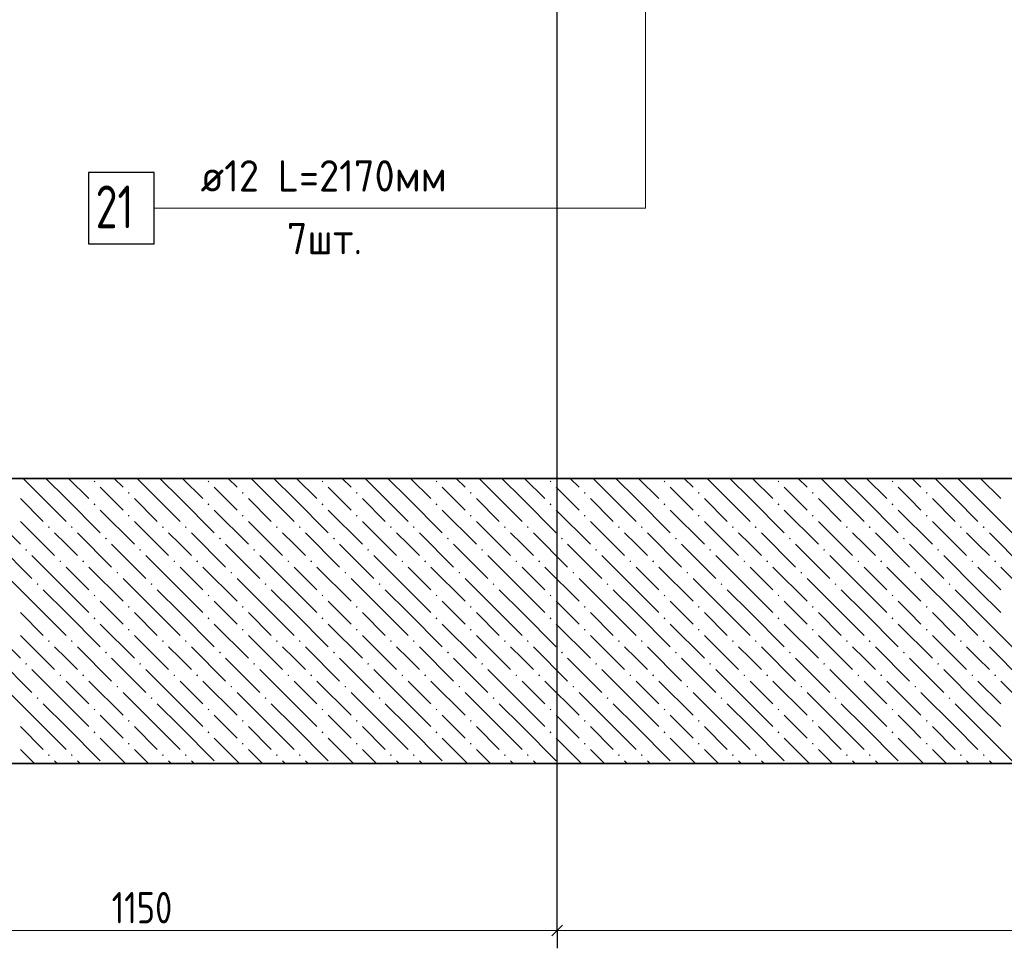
# Model space of a CAD drawing. Header units: millimetres. Extents: x -5 to 21000, y 0 to 14850.
# Tile 13 of 26: x 4742 to 8197, y 7054 to 10313. Entities that reach past the tile are written whole.
import ezdxf

# ---------------------------------------------------------------- set-up
doc = ezdxf.new("R2010")
doc.units = ezdxf.units.MM
doc.layers.add('ЖБ Плита Фундамента верхний уровень', color=7, linetype='Continuous', lineweight=25, true_color=0x783c14)
for name, color, linetype, lineweight in [('Обрамление П-обр. равн.', 7, 'Continuous', 25), ('Позиционная метка линия выноска', 7, 'Continuous', 13), ('Размерная линия_ общее', 7, 'Continuous', 13)]:
    doc.layers.add(name, color=color, linetype=linetype, lineweight=lineweight)
doc.styles.add('ISOCPEUR', font='txt')

msp = doc.modelspace()

# ---------------------------------------------------------------- hatches: boundary and pattern name
at = {"layer": 'ЖБ Плита Фундамента верхний уровень', "linetype": 'Continuous', "lineweight": 18, "transparency": 33554687}
for points in [[(5001.8, 8691.9), (5005, 8695.2), (5008.3, 8691.9), (5005, 8688.7)], [(5401.8, 8691.9), (5405, 8695.2), (5408.3, 8691.9), (5405, 8688.7)], [(5801.8, 8691.9), (5805, 8695.2), (5808.3, 8691.9), (5805, 8688.7)], [(6201.8, 8691.9), (6205, 8695.2), (6208.3, 8691.9), (6205, 8688.7)], [(6601.8, 8691.9), (6605, 8695.2), (6608.3, 8691.9), (6605, 8688.7)], [(7001.8, 8691.9), (7005, 8695.2), (7008.3, 8691.9), (7005, 8688.7)], [(7401.8, 8691.9), (7405, 8695.2), (7408.3, 8691.9), (7405, 8688.7)], [(7801.8, 8691.9), (7805, 8695.2), (7808.3, 8691.9), (7805, 8688.7)], [(5121.8, 8651.9), (5125, 8655.2), (5128.3, 8651.9), (5125, 8648.7)], [(5521.8, 8651.9), (5525, 8655.2), (5528.3, 8651.9), (5525, 8648.7)], [(5921.8, 8651.9), (5925, 8655.2), (5928.3, 8651.9), (5925, 8648.7)], [(6321.8, 8651.9), (6325, 8655.2), (6328.3, 8651.9), (6325, 8648.7)], [(6721.8, 8651.9), (6725, 8655.2), (6728.3, 8651.9), (6725, 8648.7)], [(7121.8, 8651.9), (7125, 8655.2), (7128.3, 8651.9), (7125, 8648.7)], [(7521.8, 8651.9), (7525, 8655.2), (7528.3, 8651.9), (7525, 8648.7)], [(7921.8, 8651.9), (7925, 8655.2), (7928.3, 8651.9), (7925, 8648.7)], [(5001.8, 8611.9), (5005, 8615.2), (5008.3, 8611.9), (5005, 8608.7)], [(5401.8, 8611.9), (5405, 8615.2), (5408.3, 8611.9), (5405, 8608.7)], [(5801.8, 8611.9), (5805, 8615.2), (5808.3, 8611.9), (5805, 8608.7)], [(6201.8, 8611.9), (6205, 8615.2), (6208.3, 8611.9), (6205, 8608.7)], [(6601.8, 8611.9), (6605, 8615.2), (6608.3, 8611.9), (6605, 8608.7)], [(7001.8, 8611.9), (7005, 8615.2), (7008.3, 8611.9), (7005, 8608.7)], [(7401.8, 8611.9), (7405, 8615.2), (7408.3, 8611.9), (7405, 8608.7)], [(7801.8, 8611.9), (7805, 8615.2), (7808.3, 8611.9), (7805, 8608.7)], [(5121.8, 8571.9), (5125, 8575.2), (5128.3, 8571.9), (5125, 8568.7)], [(5521.8, 8571.9), (5525, 8575.2), (5528.3, 8571.9), (5525, 8568.7)], [(5921.8, 8571.9), (5925, 8575.2), (5928.3, 8571.9), (5925, 8568.7)], [(6321.8, 8571.9), (6325, 8575.2), (6328.3, 8571.9), (6325, 8568.7)], [(6721.8, 8571.9), (6725, 8575.2), (6728.3, 8571.9), (6725, 8568.7)], [(7121.8, 8571.9), (7125, 8575.2), (7128.3, 8571.9), (7125, 8568.7)], [(7521.8, 8571.9), (7525, 8575.2), (7528.3, 8571.9), (7525, 8568.7)], [(7921.8, 8571.9), (7925, 8575.2), (7928.3, 8571.9), (7925, 8568.7)], [(4841.8, 8531.9), (4845, 8535.2), (4848.3, 8531.9), (4845, 8528.7)], [(4921.8, 8531.9), (4925, 8535.2), (4928.3, 8531.9), (4925, 8528.7)], [(5241.8, 8531.9), (5245, 8535.2), (5248.3, 8531.9), (5245, 8528.7)], [(5321.8, 8531.9), (5325, 8535.2), (5328.3, 8531.9), (5325, 8528.7)], [(5641.8, 8531.9), (5645, 8535.2), (5648.3, 8531.9), (5645, 8528.7)], [(5721.8, 8531.9), (5725, 8535.2), (5728.3, 8531.9), (5725, 8528.7)], [(6041.8, 8531.9), (6045, 8535.2), (6048.3, 8531.9), (6045, 8528.7)], [(6121.8, 8531.9), (6125, 8535.2), (6128.3, 8531.9), (6125, 8528.7)], [(6441.8, 8531.9), (6445, 8535.2), (6448.3, 8531.9), (6445, 8528.7)], [(6521.8, 8531.9), (6525, 8535.2), (6528.3, 8531.9), (6525, 8528.7)], [(6841.8, 8531.9), (6845, 8535.2), (6848.3, 8531.9), (6845, 8528.7)], [(6921.8, 8531.9), (6925, 8535.2), (6928.3, 8531.9), (6925, 8528.7)], [(7241.8, 8531.9), (7245, 8535.2), (7248.3, 8531.9), (7245, 8528.7)], [(7321.8, 8531.9), (7325, 8535.2), (7328.3, 8531.9), (7325, 8528.7)], [(7641.8, 8531.9), (7645, 8535.2), (7648.3, 8531.9), (7645, 8528.7)], [(7721.8, 8531.9), (7725, 8535.2), (7728.3, 8531.9), (7725, 8528.7)], [(8041.8, 8531.9), (8045, 8535.2), (8048.3, 8531.9), (8045, 8528.7)], [(8121.8, 8531.9), (8125, 8535.2), (8128.3, 8531.9), (8125, 8528.7)], [(5041.8, 8491.9), (5045, 8495.2), (5048.3, 8491.9), (5045, 8488.7)], [(5441.8, 8491.9), (5445, 8495.2), (5448.3, 8491.9), (5445, 8488.7)], [(5841.8, 8491.9), (5845, 8495.2), (5848.3, 8491.9), (5845, 8488.7)], [(6241.8, 8491.9), (6245, 8495.2), (6248.3, 8491.9), (6245, 8488.7)], [(6641.8, 8491.9), (6645, 8495.2), (6648.3, 8491.9), (6645, 8488.7)], [(7041.8, 8491.9), (7045, 8495.2), (7048.3, 8491.9), (7045, 8488.7)], [(7441.8, 8491.9), (7445, 8495.2), (7448.3, 8491.9), (7445, 8488.7)], [(7841.8, 8491.9), (7845, 8495.2), (7848.3, 8491.9), (7845, 8488.7)], [(4761.8, 8451.9), (4765, 8455.2), (4768.3, 8451.9), (4765, 8448.7)], [(5161.8, 8451.9), (5165, 8455.2), (5168.3, 8451.9), (5165, 8448.7)], [(5561.8, 8451.9), (5565, 8455.2), (5568.3, 8451.9), (5565, 8448.7)], [(5961.8, 8451.9), (5965, 8455.2), (5968.3, 8451.9), (5965, 8448.7)], [(6361.8, 8451.9), (6365, 8455.2), (6368.3, 8451.9), (6365, 8448.7)], [(6761.8, 8451.9), (6765, 8455.2), (6768.3, 8451.9), (6765, 8448.7)], [(7161.8, 8451.9), (7165, 8455.2), (7168.3, 8451.9), (7165, 8448.7)], [(7561.8, 8451.9), (7565, 8455.2), (7568.3, 8451.9), (7565, 8448.7)], [(7961.8, 8451.9), (7965, 8455.2), (7968.3, 8451.9), (7965, 8448.7)], [(4881.8, 8411.9), (4885, 8415.2), (4888.3, 8411.9), (4885, 8408.7)], [(4961.8, 8411.9), (4965, 8415.2), (4968.3, 8411.9), (4965, 8408.7)], [(5281.8, 8411.9), (5285, 8415.2), (5288.3, 8411.9), (5285, 8408.7)], [(5361.8, 8411.9), (5365, 8415.2), (5368.3, 8411.9), (5365, 8408.7)], [(5681.8, 8411.9), (5685, 8415.2), (5688.3, 8411.9), (5685, 8408.7)], [(5761.8, 8411.9), (5765, 8415.2), (5768.3, 8411.9), (5765, 8408.7)], [(6081.8, 8411.9), (6085, 8415.2), (6088.3, 8411.9), (6085, 8408.7)], [(6161.8, 8411.9), (6165, 8415.2), (6168.3, 8411.9), (6165, 8408.7)], [(6481.8, 8411.9), (6485, 8415.2), (6488.3, 8411.9), (6485, 8408.7)], [(6561.8, 8411.9), (6565, 8415.2), (6568.3, 8411.9), (6565, 8408.7)], [(6881.8, 8411.9), (6885, 8415.2), (6888.3, 8411.9), (6885, 8408.7)], [(6961.8, 8411.9), (6965, 8415.2), (6968.3, 8411.9), (6965, 8408.7)], [(7281.8, 8411.9), (7285, 8415.2), (7288.3, 8411.9), (7285, 8408.7)], [(7361.8, 8411.9), (7365, 8415.2), (7368.3, 8411.9), (7365, 8408.7)], [(7681.8, 8411.9), (7685, 8415.2), (7688.3, 8411.9), (7685, 8408.7)], [(7761.8, 8411.9), (7765, 8415.2), (7768.3, 8411.9), (7765, 8408.7)], [(8081.8, 8411.9), (8085, 8415.2), (8088.3, 8411.9), (8085, 8408.7)], [(8161.8, 8411.9), (8165, 8415.2), (8168.3, 8411.9), (8165, 8408.7)], [(5081.8, 8371.9), (5085, 8375.2), (5088.3, 8371.9), (5085, 8368.7)], [(5481.8, 8371.9), (5485, 8375.2), (5488.3, 8371.9), (5485, 8368.7)], [(5881.8, 8371.9), (5885, 8375.2), (5888.3, 8371.9), (5885, 8368.7)], [(6281.8, 8371.9), (6285, 8375.2), (6288.3, 8371.9), (6285, 8368.7)], [(6681.8, 8371.9), (6685, 8375.2), (6688.3, 8371.9), (6685, 8368.7)], [(7081.8, 8371.9), (7085, 8375.2), (7088.3, 8371.9), (7085, 8368.7)], [(7481.8, 8371.9), (7485, 8375.2), (7488.3, 8371.9), (7485, 8368.7)], [(7881.8, 8371.9), (7885, 8375.2), (7888.3, 8371.9), (7885, 8368.7)], [(4801.8, 8331.9), (4805, 8335.2), (4808.3, 8331.9), (4805, 8328.7)], [(5201.8, 8331.9), (5205, 8335.2), (5208.3, 8331.9), (5205, 8328.7)], [(5601.8, 8331.9), (5605, 8335.2), (5608.3, 8331.9), (5605, 8328.7)], [(6001.8, 8331.9), (6005, 8335.2), (6008.3, 8331.9), (6005, 8328.7)], [(6401.8, 8331.9), (6405, 8335.2), (6408.3, 8331.9), (6405, 8328.7)], [(6801.8, 8331.9), (6805, 8335.2), (6808.3, 8331.9), (6805, 8328.7)], [(7201.8, 8331.9), (7205, 8335.2), (7208.3, 8331.9), (7205, 8328.7)], [(7601.8, 8331.9), (7605, 8335.2), (7608.3, 8331.9), (7605, 8328.7)], [(8001.8, 8331.9), (8005, 8335.2), (8008.3, 8331.9), (8005, 8328.7)], [(5001.8, 8291.9), (5005, 8295.2), (5008.3, 8291.9), (5005, 8288.7)], [(5401.8, 8291.9), (5405, 8295.2), (5408.3, 8291.9), (5405, 8288.7)], [(5801.8, 8291.9), (5805, 8295.2), (5808.3, 8291.9), (5805, 8288.7)], [(6201.8, 8291.9), (6205, 8295.2), (6208.3, 8291.9), (6205, 8288.7)], [(6601.8, 8291.9), (6605, 8295.2), (6608.3, 8291.9), (6605, 8288.7)], [(7001.8, 8291.9), (7005, 8295.2), (7008.3, 8291.9), (7005, 8288.7)], [(7401.8, 8291.9), (7405, 8295.2), (7408.3, 8291.9), (7405, 8288.7)], [(7801.8, 8291.9), (7805, 8295.2), (7808.3, 8291.9), (7805, 8288.7)], [(5121.8, 8251.9), (5125, 8255.2), (5128.3, 8251.9), (5125, 8248.7)], [(5521.8, 8251.9), (5525, 8255.2), (5528.3, 8251.9), (5525, 8248.7)], [(5921.8, 8251.9), (5925, 8255.2), (5928.3, 8251.9), (5925, 8248.7)], [(6321.8, 8251.9), (6325, 8255.2), (6328.3, 8251.9), (6325, 8248.7)], [(6721.8, 8251.9), (6725, 8255.2), (6728.3, 8251.9), (6725, 8248.7)], [(7121.8, 8251.9), (7125, 8255.2), (7128.3, 8251.9), (7125, 8248.7)], [(7521.8, 8251.9), (7525, 8255.2), (7528.3, 8251.9), (7525, 8248.7)], [(7921.8, 8251.9), (7925, 8255.2), (7928.3, 8251.9), (7925, 8248.7)], [(5001.8, 8211.9), (5005, 8215.2), (5008.3, 8211.9), (5005, 8208.7)], [(5401.8, 8211.9), (5405, 8215.2), (5408.3, 8211.9), (5405, 8208.7)], [(5801.8, 8211.9), (5805, 8215.2), (5808.3, 8211.9), (5805, 8208.7)], [(6201.8, 8211.9), (6205, 8215.2), (6208.3, 8211.9), (6205, 8208.7)], [(6601.8, 8211.9), (6605, 8215.2), (6608.3, 8211.9), (6605, 8208.7)], [(7001.8, 8211.9), (7005, 8215.2), (7008.3, 8211.9), (7005, 8208.7)], [(7401.8, 8211.9), (7405, 8215.2), (7408.3, 8211.9), (7405, 8208.7)], [(7801.8, 8211.9), (7805, 8215.2), (7808.3, 8211.9), (7805, 8208.7)], [(5121.8, 8171.9), (5125, 8175.2), (5128.3, 8171.9), (5125, 8168.7)], [(5521.8, 8171.9), (5525, 8175.2), (5528.3, 8171.9), (5525, 8168.7)], [(5921.8, 8171.9), (5925, 8175.2), (5928.3, 8171.9), (5925, 8168.7)], [(6321.8, 8171.9), (6325, 8175.2), (6328.3, 8171.9), (6325, 8168.7)], [(6721.8, 8171.9), (6725, 8175.2), (6728.3, 8171.9), (6725, 8168.7)], [(7121.8, 8171.9), (7125, 8175.2), (7128.3, 8171.9), (7125, 8168.7)], [(7521.8, 8171.9), (7525, 8175.2), (7528.3, 8171.9), (7525, 8168.7)], [(7921.8, 8171.9), (7925, 8175.2), (7928.3, 8171.9), (7925, 8168.7)], [(4841.8, 8131.9), (4845, 8135.2), (4848.3, 8131.9), (4845, 8128.7)], [(4921.8, 8131.9), (4925, 8135.2), (4928.3, 8131.9), (4925, 8128.7)], [(5241.8, 8131.9), (5245, 8135.2), (5248.3, 8131.9), (5245, 8128.7)], [(5321.8, 8131.9), (5325, 8135.2), (5328.3, 8131.9), (5325, 8128.7)], [(5641.8, 8131.9), (5645, 8135.2), (5648.3, 8131.9), (5645, 8128.7)], [(5721.8, 8131.9), (5725, 8135.2), (5728.3, 8131.9), (5725, 8128.7)], [(6041.8, 8131.9), (6045, 8135.2), (6048.3, 8131.9), (6045, 8128.7)], [(6121.8, 8131.9), (6125, 8135.2), (6128.3, 8131.9), (6125, 8128.7)], [(6441.8, 8131.9), (6445, 8135.2), (6448.3, 8131.9), (6445, 8128.7)], [(6521.8, 8131.9), (6525, 8135.2), (6528.3, 8131.9), (6525, 8128.7)], [(6841.8, 8131.9), (6845, 8135.2), (6848.3, 8131.9), (6845, 8128.7)], [(6921.8, 8131.9), (6925, 8135.2), (6928.3, 8131.9), (6925, 8128.7)], [(7241.8, 8131.9), (7245, 8135.2), (7248.3, 8131.9), (7245, 8128.7)], [(7321.8, 8131.9), (7325, 8135.2), (7328.3, 8131.9), (7325, 8128.7)], [(7641.8, 8131.9), (7645, 8135.2), (7648.3, 8131.9), (7645, 8128.7)], [(7721.8, 8131.9), (7725, 8135.2), (7728.3, 8131.9), (7725, 8128.7)], [(8041.8, 8131.9), (8045, 8135.2), (8048.3, 8131.9), (8045, 8128.7)], [(8121.8, 8131.9), (8125, 8135.2), (8128.3, 8131.9), (8125, 8128.7)], [(5041.8, 8091.9), (5045, 8095.2), (5048.3, 8091.9), (5045, 8088.7)], [(5441.8, 8091.9), (5445, 8095.2), (5448.3, 8091.9), (5445, 8088.7)], [(5841.8, 8091.9), (5845, 8095.2), (5848.3, 8091.9), (5845, 8088.7)], [(6241.8, 8091.9), (6245, 8095.2), (6248.3, 8091.9), (6245, 8088.7)], [(6641.8, 8091.9), (6645, 8095.2), (6648.3, 8091.9), (6645, 8088.7)], [(7041.8, 8091.9), (7045, 8095.2), (7048.3, 8091.9), (7045, 8088.7)], [(7441.8, 8091.9), (7445, 8095.2), (7448.3, 8091.9), (7445, 8088.7)], [(7841.8, 8091.9), (7845, 8095.2), (7848.3, 8091.9), (7845, 8088.7)], [(4761.8, 8051.9), (4765, 8055.2), (4768.3, 8051.9), (4765, 8048.7)], [(5161.8, 8051.9), (5165, 8055.2), (5168.3, 8051.9), (5165, 8048.7)], [(5561.8, 8051.9), (5565, 8055.2), (5568.3, 8051.9), (5565, 8048.7)], [(5961.8, 8051.9), (5965, 8055.2), (5968.3, 8051.9), (5965, 8048.7)], [(6361.8, 8051.9), (6365, 8055.2), (6368.3, 8051.9), (6365, 8048.7)], [(6761.8, 8051.9), (6765, 8055.2), (6768.3, 8051.9), (6765, 8048.7)], [(7161.8, 8051.9), (7165, 8055.2), (7168.3, 8051.9), (7165, 8048.7)], [(7561.8, 8051.9), (7565, 8055.2), (7568.3, 8051.9), (7565, 8048.7)], [(7961.8, 8051.9), (7965, 8055.2), (7968.3, 8051.9), (7965, 8048.7)], [(4881.8, 8011.9), (4885, 8015.2), (4888.3, 8011.9), (4885, 8008.7)], [(4961.8, 8011.9), (4965, 8015.2), (4968.3, 8011.9), (4965, 8008.7)], [(5281.8, 8011.9), (5285, 8015.2), (5288.3, 8011.9), (5285, 8008.7)], [(5361.8, 8011.9), (5365, 8015.2), (5368.3, 8011.9), (5365, 8008.7)], [(5681.8, 8011.9), (5685, 8015.2), (5688.3, 8011.9), (5685, 8008.7)], [(5761.8, 8011.9), (5765, 8015.2), (5768.3, 8011.9), (5765, 8008.7)], [(6081.8, 8011.9), (6085, 8015.2), (6088.3, 8011.9), (6085, 8008.7)], [(6161.8, 8011.9), (6165, 8015.2), (6168.3, 8011.9), (6165, 8008.7)], [(6481.8, 8011.9), (6485, 8015.2), (6488.3, 8011.9), (6485, 8008.7)], [(6561.8, 8011.9), (6565, 8015.2), (6568.3, 8011.9), (6565, 8008.7)], [(6881.8, 8011.9), (6885, 8015.2), (6888.3, 8011.9), (6885, 8008.7)], [(6961.8, 8011.9), (6965, 8015.2), (6968.3, 8011.9), (6965, 8008.7)], [(7281.8, 8011.9), (7285, 8015.2), (7288.3, 8011.9), (7285, 8008.7)], [(7361.8, 8011.9), (7365, 8015.2), (7368.3, 8011.9), (7365, 8008.7)], [(7681.8, 8011.9), (7685, 8015.2), (7688.3, 8011.9), (7685, 8008.7)], [(7761.8, 8011.9), (7765, 8015.2), (7768.3, 8011.9), (7765, 8008.7)], [(8081.8, 8011.9), (8085, 8015.2), (8088.3, 8011.9), (8085, 8008.7)], [(8161.8, 8011.9), (8165, 8015.2), (8168.3, 8011.9), (8165, 8008.7)], [(5081.8, 7971.9), (5085, 7975.2), (5088.3, 7971.9), (5085, 7968.7)], [(5481.8, 7971.9), (5485, 7975.2), (5488.3, 7971.9), (5485, 7968.7)], [(5881.8, 7971.9), (5885, 7975.2), (5888.3, 7971.9), (5885, 7968.7)], [(6281.8, 7971.9), (6285, 7975.2), (6288.3, 7971.9), (6285, 7968.7)], [(6681.8, 7971.9), (6685, 7975.2), (6688.3, 7971.9), (6685, 7968.7)], [(7081.8, 7971.9), (7085, 7975.2), (7088.3, 7971.9), (7085, 7968.7)], [(7481.8, 7971.9), (7485, 7975.2), (7488.3, 7971.9), (7485, 7968.7)], [(7881.8, 7971.9), (7885, 7975.2), (7888.3, 7971.9), (7885, 7968.7)], [(4801.8, 7931.9), (4805, 7935.2), (4808.3, 7931.9), (4805, 7928.7)], [(5201.8, 7931.9), (5205, 7935.2), (5208.3, 7931.9), (5205, 7928.7)], [(5601.8, 7931.9), (5605, 7935.2), (5608.3, 7931.9), (5605, 7928.7)], [(6001.8, 7931.9), (6005, 7935.2), (6008.3, 7931.9), (6005, 7928.7)], [(6401.8, 7931.9), (6405, 7935.2), (6408.3, 7931.9), (6405, 7928.7)], [(6801.8, 7931.9), (6805, 7935.2), (6808.3, 7931.9), (6805, 7928.7)], [(7201.8, 7931.9), (7205, 7935.2), (7208.3, 7931.9), (7205, 7928.7)], [(7601.8, 7931.9), (7605, 7935.2), (7608.3, 7931.9), (7605, 7928.7)], [(8001.8, 7931.9), (8005, 7935.2), (8008.3, 7931.9), (8005, 7928.7)], [(5001.8, 7891.9), (5005, 7895.2), (5008.3, 7891.9), (5005, 7888.7)], [(5401.8, 7891.9), (5405, 7895.2), (5408.3, 7891.9), (5405, 7888.7)], [(5801.8, 7891.9), (5805, 7895.2), (5808.3, 7891.9), (5805, 7888.7)], [(6201.8, 7891.9), (6205, 7895.2), (6208.3, 7891.9), (6205, 7888.7)], [(6601.8, 7891.9), (6605, 7895.2), (6608.3, 7891.9), (6605, 7888.7)], [(7001.8, 7891.9), (7005, 7895.2), (7008.3, 7891.9), (7005, 7888.7)], [(7401.8, 7891.9), (7405, 7895.2), (7408.3, 7891.9), (7405, 7888.7)], [(7801.8, 7891.9), (7805, 7895.2), (7808.3, 7891.9), (7805, 7888.7)], [(5121.8, 7851.9), (5125, 7855.2), (5128.3, 7851.9), (5125, 7848.7)], [(5521.8, 7851.9), (5525, 7855.2), (5528.3, 7851.9), (5525, 7848.7)], [(5921.8, 7851.9), (5925, 7855.2), (5928.3, 7851.9), (5925, 7848.7)], [(6321.8, 7851.9), (6325, 7855.2), (6328.3, 7851.9), (6325, 7848.7)], [(6721.8, 7851.9), (6725, 7855.2), (6728.3, 7851.9), (6725, 7848.7)], [(7121.8, 7851.9), (7125, 7855.2), (7128.3, 7851.9), (7125, 7848.7)], [(7521.8, 7851.9), (7525, 7855.2), (7528.3, 7851.9), (7525, 7848.7)], [(7921.8, 7851.9), (7925, 7855.2), (7928.3, 7851.9), (7925, 7848.7)], [(5001.8, 7811.9), (5005, 7815.2), (5008.3, 7811.9), (5005, 7808.7)], [(5401.8, 7811.9), (5405, 7815.2), (5408.3, 7811.9), (5405, 7808.7)], [(5801.8, 7811.9), (5805, 7815.2), (5808.3, 7811.9), (5805, 7808.7)], [(6201.8, 7811.9), (6205, 7815.2), (6208.3, 7811.9), (6205, 7808.7)], [(6601.8, 7811.9), (6605, 7815.2), (6608.3, 7811.9), (6605, 7808.7)], [(7001.8, 7811.9), (7005, 7815.2), (7008.3, 7811.9), (7005, 7808.7)], [(7401.8, 7811.9), (7405, 7815.2), (7408.3, 7811.9), (7405, 7808.7)], [(7801.8, 7811.9), (7805, 7815.2), (7808.3, 7811.9), (7805, 7808.7)], [(5121.8, 7771.9), (5125, 7775.2), (5128.3, 7771.9), (5125, 7768.7)], [(5521.8, 7771.9), (5525, 7775.2), (5528.3, 7771.9), (5525, 7768.7)], [(5921.8, 7771.9), (5925, 7775.2), (5928.3, 7771.9), (5925, 7768.7)], [(6321.8, 7771.9), (6325, 7775.2), (6328.3, 7771.9), (6325, 7768.7)], [(6721.8, 7771.9), (6725, 7775.2), (6728.3, 7771.9), (6725, 7768.7)], [(7121.8, 7771.9), (7125, 7775.2), (7128.3, 7771.9), (7125, 7768.7)], [(7521.8, 7771.9), (7525, 7775.2), (7528.3, 7771.9), (7525, 7768.7)], [(7921.8, 7771.9), (7925, 7775.2), (7928.3, 7771.9), (7925, 7768.7)], [(4841.8, 7731.9), (4845, 7735.2), (4848.3, 7731.9), (4845, 7728.7)], [(4921.8, 7731.9), (4925, 7735.2), (4928.3, 7731.9), (4925, 7728.7)], [(5241.8, 7731.9), (5245, 7735.2), (5248.3, 7731.9), (5245, 7728.7)], [(5321.8, 7731.9), (5325, 7735.2), (5328.3, 7731.9), (5325, 7728.7)], [(5641.8, 7731.9), (5645, 7735.2), (5648.3, 7731.9), (5645, 7728.7)], [(5721.8, 7731.9), (5725, 7735.2), (5728.3, 7731.9), (5725, 7728.7)], [(6041.8, 7731.9), (6045, 7735.2), (6048.3, 7731.9), (6045, 7728.7)], [(6121.8, 7731.9), (6125, 7735.2), (6128.3, 7731.9), (6125, 7728.7)], [(6441.8, 7731.9), (6445, 7735.2), (6448.3, 7731.9), (6445, 7728.7)], [(6521.8, 7731.9), (6525, 7735.2), (6528.3, 7731.9), (6525, 7728.7)], [(6841.8, 7731.9), (6845, 7735.2), (6848.3, 7731.9), (6845, 7728.7)], [(6921.8, 7731.9), (6925, 7735.2), (6928.3, 7731.9), (6925, 7728.7)], [(7241.8, 7731.9), (7245, 7735.2), (7248.3, 7731.9), (7245, 7728.7)], [(7321.8, 7731.9), (7325, 7735.2), (7328.3, 7731.9), (7325, 7728.7)], [(7641.8, 7731.9), (7645, 7735.2), (7648.3, 7731.9), (7645, 7728.7)], [(7721.8, 7731.9), (7725, 7735.2), (7728.3, 7731.9), (7725, 7728.7)], [(8041.8, 7731.9), (8045, 7735.2), (8048.3, 7731.9), (8045, 7728.7)], [(8121.8, 7731.9), (8125, 7735.2), (8128.3, 7731.9), (8125, 7728.7)]]:
    msp.add_hatch(color=7, dxfattribs=at).paths.add_polyline_path(points, flags=16)

# ---------------------------------------------------------------- linework, layer by layer
at = {"layer": 'ЖБ Плита Фундамента верхний уровень', "color": 7, "linetype": 'Continuous', "lineweight": 35, "transparency": 33554687}
for p, q in [((12629.3, 8702.8), (3754.7, 8702.8)), ((2773.3, 7702.8), (13864.3, 7702.8))]:
    msp.add_line(p, q, dxfattribs=at)
at = {"layer": 'ЖБ Плита Фундамента верхний уровень', "color": 252, "linetype": 'Continuous', "lineweight": 18, "true_color": 0x8f8f8f, "transparency": 33554687}
for p, q in [((4825, 8631.9), (4754.2, 8702.8)), ((4834.2, 8702.8), (4905, 8631.9)), ((4914.2, 8702.8), (4985, 8631.9)), ((5065, 8631.9), (5025, 8671.9)), ((5074.2, 8702.8), (5105, 8671.9)), ((5225, 8631.9), (5154.2, 8702.8)), ((5234.2, 8702.8), (5305, 8631.9)), ((5314.2, 8702.8), (5385, 8631.9)), ((5465, 8631.9), (5425, 8671.9)), ((5474.2, 8702.8), (5505, 8671.9)), ((5625, 8631.9), (5554.2, 8702.8)), ((5634.2, 8702.8), (5705, 8631.9)), ((5714.2, 8702.8), (5785, 8631.9)), ((5865, 8631.9), (5825, 8671.9)), ((5874.2, 8702.8), (5905, 8671.9)), ((6025, 8631.9), (5954.2, 8702.8)), ((6034.2, 8702.8), (6105, 8631.9)), ((6114.2, 8702.8), (6185, 8631.9)), ((6265, 8631.9), (6225, 8671.9)), ((6274.2, 8702.8), (6305, 8671.9)), ((6425, 8631.9), (6354.2, 8702.8)), ((6434.2, 8702.8), (6505, 8631.9)), ((6514.2, 8702.8), (6585, 8631.9)), ((6665, 8631.9), (6625, 8671.9)), ((6674.2, 8702.8), (6705, 8671.9)), ((6825, 8631.9), (6754.2, 8702.8)), ((6834.2, 8702.8), (6905, 8631.9)), ((6914.2, 8702.8), (6985, 8631.9)), ((7065, 8631.9), (7025, 8671.9)), ((7074.2, 8702.8), (7105, 8671.9)), ((7225, 8631.9), (7154.2, 8702.8)), ((7234.2, 8702.8), (7305, 8631.9)), ((7314.2, 8702.8), (7385, 8631.9)), ((7465, 8631.9), (7425, 8671.9)), ((7474.2, 8702.8), (7505, 8671.9)), ((7625, 8631.9), (7554.2, 8702.8)), ((7634.2, 8702.8), (7705, 8631.9)), ((7714.2, 8702.8), (7785, 8631.9)), ((7865, 8631.9), (7825, 8671.9)), ((7874.2, 8702.8), (7905, 8671.9)), ((8025, 8631.9), (7954.2, 8702.8)), ((8034.2, 8702.8), (8105, 8631.9)), ((8114.2, 8702.8), (8185, 8631.9)), ((4745, 8631.9), (4825, 8551.9)), ((4825, 8631.9), (4905, 8551.9)), ((4905, 8631.9), (5025, 8511.9)), ((5105, 8591.9), (5065, 8631.9)), ((5145, 8631.9), (5225, 8551.9)), ((5225, 8631.9), (5305, 8551.9)), ((5305, 8631.9), (5425, 8511.9)), ((5505, 8591.9), (5465, 8631.9)), ((5545, 8631.9), (5625, 8551.9)), ((5625, 8631.9), (5705, 8551.9)), ((5705, 8631.9), (5825, 8511.9)), ((5905, 8591.9), (5865, 8631.9)), ((5945, 8631.9), (6025, 8551.9)), ((6025, 8631.9), (6105, 8551.9)), ((6105, 8631.9), (6225, 8511.9)), ((6305, 8591.9), (6265, 8631.9)), ((6345, 8631.9), (6425, 8551.9)), ((6425, 8631.9), (6505, 8551.9)), ((6505, 8631.9), (6625, 8511.9)), ((6705, 8591.9), (6665, 8631.9)), ((6745, 8631.9), (6825, 8551.9)), ((6825, 8631.9), (6905, 8551.9)), ((6905, 8631.9), (7025, 8511.9)), ((7105, 8591.9), (7065, 8631.9)), ((7145, 8631.9), (7225, 8551.9)), ((7225, 8631.9), (7305, 8551.9)), ((7305, 8631.9), (7425, 8511.9)), ((7505, 8591.9), (7465, 8631.9)), ((7545, 8631.9), (7625, 8551.9)), ((7625, 8631.9), (7705, 8551.9)), ((7705, 8631.9), (7825, 8511.9)), ((7905, 8591.9), (7865, 8631.9)), ((7945, 8631.9), (8025, 8551.9)), ((8025, 8631.9), (8105, 8551.9)), ((8105, 8631.9), (8225, 8511.9)), ((4625, 8591.9), (4745, 8471.9)), ((5025, 8591.9), (5145, 8471.9)), ((5425, 8591.9), (5545, 8471.9)), ((5825, 8591.9), (5945, 8471.9)), ((6225, 8591.9), (6345, 8471.9)), ((6625, 8591.9), (6745, 8471.9)), ((7025, 8591.9), (7145, 8471.9)), ((7425, 8591.9), (7545, 8471.9)), ((7825, 8591.9), (7945, 8471.9)), ((4745, 8551.9), (4865, 8431.9)), ((5145, 8551.9), (5265, 8431.9)), ((5545, 8551.9), (5665, 8431.9)), ((5945, 8551.9), (6065, 8431.9)), ((6345, 8551.9), (6465, 8431.9)), ((6745, 8551.9), (6865, 8431.9)), ((7145, 8551.9), (7265, 8431.9)), ((7545, 8551.9), (7665, 8431.9)), ((7945, 8551.9), (8065, 8431.9)), ((4905, 8471.9), (4865, 8511.9)), ((4945, 8511.9), (5065, 8391.9)), ((5305, 8471.9), (5265, 8511.9)), ((5345, 8511.9), (5465, 8391.9)), ((5705, 8471.9), (5665, 8511.9)), ((5745, 8511.9), (5865, 8391.9)), ((6105, 8471.9), (6065, 8511.9)), ((6145, 8511.9), (6265, 8391.9)), ((6505, 8471.9), (6465, 8511.9)), ((6545, 8511.9), (6665, 8391.9)), ((6905, 8471.9), (6865, 8511.9)), ((6945, 8511.9), (7065, 8391.9)), ((7305, 8471.9), (7265, 8511.9)), ((7345, 8511.9), (7465, 8391.9)), ((7705, 8471.9), (7665, 8511.9)), ((7745, 8511.9), (7865, 8391.9)), ((8105, 8471.9), (8065, 8511.9)), ((8145, 8511.9), (8265, 8391.9)), ((4665, 8471.9), (4785, 8351.9)), ((4945, 8431.9), (4905, 8471.9)), ((5065, 8471.9), (5185, 8351.9)), ((5345, 8431.9), (5305, 8471.9)), ((5465, 8471.9), (5585, 8351.9)), ((5745, 8431.9), (5705, 8471.9)), ((5865, 8471.9), (5985, 8351.9)), ((6145, 8431.9), (6105, 8471.9)), ((6265, 8471.9), (6385, 8351.9)), ((6545, 8431.9), (6505, 8471.9)), ((6665, 8471.9), (6785, 8351.9)), ((6945, 8431.9), (6905, 8471.9)), ((7065, 8471.9), (7185, 8351.9)), ((7345, 8431.9), (7305, 8471.9)), ((7465, 8471.9), (7585, 8351.9)), ((7745, 8431.9), (7705, 8471.9)), ((7865, 8471.9), (7985, 8351.9)), ((8145, 8431.9), (8105, 8471.9)), ((4905, 8311.9), (4785, 8431.9)), ((5305, 8311.9), (5185, 8431.9)), ((5705, 8311.9), (5585, 8431.9)), ((6105, 8311.9), (5985, 8431.9)), ((6505, 8311.9), (6385, 8431.9)), ((6905, 8311.9), (6785, 8431.9)), ((7305, 8311.9), (7185, 8431.9)), ((7705, 8311.9), (7585, 8431.9)), ((8105, 8311.9), (7985, 8431.9)), ((4905, 8391.9), (4985, 8311.9)), ((4985, 8391.9), (5105, 8271.9)), ((5305, 8391.9), (5385, 8311.9)), ((5385, 8391.9), (5505, 8271.9)), ((5705, 8391.9), (5785, 8311.9)), ((5785, 8391.9), (5905, 8271.9)), ((6105, 8391.9), (6185, 8311.9)), ((6185, 8391.9), (6305, 8271.9)), ((6505, 8391.9), (6585, 8311.9)), ((6585, 8391.9), (6705, 8271.9)), ((6905, 8391.9), (6985, 8311.9)), ((6985, 8391.9), (7105, 8271.9)), ((7305, 8391.9), (7385, 8311.9)), ((7385, 8391.9), (7505, 8271.9)), ((7705, 8391.9), (7785, 8311.9)), ((7785, 8391.9), (7905, 8271.9)), ((8105, 8391.9), (8185, 8311.9)), ((8185, 8391.9), (8305, 8271.9)), ((4825, 8231.9), (4705, 8351.9)), ((5225, 8231.9), (5105, 8351.9)), ((5625, 8231.9), (5505, 8351.9)), ((6025, 8231.9), (5905, 8351.9)), ((6425, 8231.9), (6305, 8351.9)), ((6825, 8231.9), (6705, 8351.9)), ((7225, 8231.9), (7105, 8351.9)), ((7625, 8231.9), (7505, 8351.9)), ((8025, 8231.9), (7905, 8351.9)), ((4825, 8311.9), (4905, 8231.9)), ((4905, 8311.9), (4985, 8231.9)), ((5225, 8311.9), (5305, 8231.9)), ((5305, 8311.9), (5385, 8231.9)), ((5625, 8311.9), (5705, 8231.9)), ((5705, 8311.9), (5785, 8231.9)), ((6025, 8311.9), (6105, 8231.9)), ((6105, 8311.9), (6185, 8231.9)), ((6425, 8311.9), (6505, 8231.9)), ((6505, 8311.9), (6585, 8231.9)), ((6825, 8311.9), (6905, 8231.9)), ((6905, 8311.9), (6985, 8231.9)), ((7225, 8311.9), (7305, 8231.9)), ((7305, 8311.9), (7385, 8231.9)), ((7625, 8311.9), (7705, 8231.9)), ((7705, 8311.9), (7785, 8231.9)), ((8025, 8311.9), (8105, 8231.9)), ((8105, 8311.9), (8185, 8231.9)), ((5065, 8231.9), (5025, 8271.9)), ((5465, 8231.9), (5425, 8271.9)), ((5865, 8231.9), (5825, 8271.9)), ((6265, 8231.9), (6225, 8271.9)), ((6665, 8231.9), (6625, 8271.9)), ((7065, 8231.9), (7025, 8271.9)), ((7465, 8231.9), (7425, 8271.9)), ((7865, 8231.9), (7825, 8271.9)), ((4745, 8231.9), (4825, 8151.9)), ((4825, 8231.9), (4905, 8151.9)), ((4905, 8231.9), (5025, 8111.9)), ((5105, 8191.9), (5065, 8231.9)), ((5145, 8231.9), (5225, 8151.9)), ((5225, 8231.9), (5305, 8151.9)), ((5305, 8231.9), (5425, 8111.9)), ((5505, 8191.9), (5465, 8231.9)), ((5545, 8231.9), (5625, 8151.9)), ((5625, 8231.9), (5705, 8151.9)), ((5705, 8231.9), (5825, 8111.9)), ((5905, 8191.9), (5865, 8231.9)), ((5945, 8231.9), (6025, 8151.9)), ((6025, 8231.9), (6105, 8151.9)), ((6105, 8231.9), (6225, 8111.9)), ((6305, 8191.9), (6265, 8231.9)), ((6345, 8231.9), (6425, 8151.9)), ((6425, 8231.9), (6505, 8151.9)), ((6505, 8231.9), (6625, 8111.9)), ((6705, 8191.9), (6665, 8231.9)), ((6745, 8231.9), (6825, 8151.9)), ((6825, 8231.9), (6905, 8151.9)), ((6905, 8231.9), (7025, 8111.9)), ((7105, 8191.9), (7065, 8231.9)), ((7145, 8231.9), (7225, 8151.9)), ((7225, 8231.9), (7305, 8151.9)), ((7305, 8231.9), (7425, 8111.9)), ((7505, 8191.9), (7465, 8231.9)), ((7545, 8231.9), (7625, 8151.9)), ((7625, 8231.9), (7705, 8151.9)), ((7705, 8231.9), (7825, 8111.9)), ((7905, 8191.9), (7865, 8231.9)), ((7945, 8231.9), (8025, 8151.9)), ((8025, 8231.9), (8105, 8151.9)), ((8105, 8231.9), (8225, 8111.9)), ((4625, 8191.9), (4745, 8071.9)), ((5025, 8191.9), (5145, 8071.9)), ((5425, 8191.9), (5545, 8071.9)), ((5825, 8191.9), (5945, 8071.9)), ((6225, 8191.9), (6345, 8071.9)), ((6625, 8191.9), (6745, 8071.9)), ((7025, 8191.9), (7145, 8071.9)), ((7425, 8191.9), (7545, 8071.9)), ((7825, 8191.9), (7945, 8071.9)), ((4745, 8151.9), (4865, 8031.9)), ((5145, 8151.9), (5265, 8031.9)), ((5545, 8151.9), (5665, 8031.9)), ((5945, 8151.9), (6065, 8031.9)), ((6345, 8151.9), (6465, 8031.9)), ((6745, 8151.9), (6865, 8031.9)), ((7145, 8151.9), (7265, 8031.9)), ((7545, 8151.9), (7665, 8031.9)), ((7945, 8151.9), (8065, 8031.9)), ((4905, 8071.9), (4865, 8111.9)), ((4945, 8111.9), (5065, 7991.9)), ((5305, 8071.9), (5265, 8111.9)), ((5345, 8111.9), (5465, 7991.9)), ((5705, 8071.9), (5665, 8111.9)), ((5745, 8111.9), (5865, 7991.9)), ((6105, 8071.9), (6065, 8111.9)), ((6145, 8111.9), (6265, 7991.9)), ((6505, 8071.9), (6465, 8111.9)), ((6545, 8111.9), (6665, 7991.9)), ((6905, 8071.9), (6865, 8111.9)), ((6945, 8111.9), (7065, 7991.9)), ((7305, 8071.9), (7265, 8111.9)), ((7345, 8111.9), (7465, 7991.9)), ((7705, 8071.9), (7665, 8111.9)), ((7745, 8111.9), (7865, 7991.9)), ((8105, 8071.9), (8065, 8111.9)), ((8145, 8111.9), (8265, 7991.9)), ((4665, 8071.9), (4785, 7951.9)), ((4945, 8031.9), (4905, 8071.9)), ((5065, 8071.9), (5185, 7951.9)), ((5345, 8031.9), (5305, 8071.9)), ((5465, 8071.9), (5585, 7951.9)), ((5745, 8031.9), (5705, 8071.9)), ((5865, 8071.9), (5985, 7951.9)), ((6145, 8031.9), (6105, 8071.9)), ((6265, 8071.9), (6385, 7951.9)), ((6545, 8031.9), (6505, 8071.9)), ((6665, 8071.9), (6785, 7951.9)), ((6945, 8031.9), (6905, 8071.9)), ((7065, 8071.9), (7185, 7951.9)), ((7345, 8031.9), (7305, 8071.9)), ((7465, 8071.9), (7585, 7951.9)), ((7745, 8031.9), (7705, 8071.9)), ((7865, 8071.9), (7985, 7951.9)), ((8145, 8031.9), (8105, 8071.9)), ((4905, 7911.9), (4785, 8031.9)), ((5305, 7911.9), (5185, 8031.9)), ((5705, 7911.9), (5585, 8031.9)), ((6105, 7911.9), (5985, 8031.9)), ((6505, 7911.9), (6385, 8031.9)), ((6905, 7911.9), (6785, 8031.9)), ((7305, 7911.9), (7185, 8031.9)), ((7705, 7911.9), (7585, 8031.9)), ((8105, 7911.9), (7985, 8031.9)), ((4905, 7991.9), (4985, 7911.9)), ((4985, 7991.9), (5105, 7871.9)), ((5305, 7991.9), (5385, 7911.9)), ((5385, 7991.9), (5505, 7871.9)), ((5705, 7991.9), (5785, 7911.9)), ((5785, 7991.9), (5905, 7871.9)), ((6105, 7991.9), (6185, 7911.9)), ((6185, 7991.9), (6305, 7871.9)), ((6505, 7991.9), (6585, 7911.9)), ((6585, 7991.9), (6705, 7871.9)), ((6905, 7991.9), (6985, 7911.9)), ((6985, 7991.9), (7105, 7871.9)), ((7305, 7991.9), (7385, 7911.9)), ((7385, 7991.9), (7505, 7871.9)), ((7705, 7991.9), (7785, 7911.9)), ((7785, 7991.9), (7905, 7871.9)), ((8105, 7991.9), (8185, 7911.9)), ((8185, 7991.9), (8305, 7871.9)), ((4825, 7831.9), (4705, 7951.9)), ((5225, 7831.9), (5105, 7951.9)), ((5625, 7831.9), (5505, 7951.9)), ((6025, 7831.9), (5905, 7951.9)), ((6425, 7831.9), (6305, 7951.9)), ((6825, 7831.9), (6705, 7951.9)), ((7225, 7831.9), (7105, 7951.9)), ((7625, 7831.9), (7505, 7951.9)), ((8025, 7831.9), (7905, 7951.9)), ((4825, 7911.9), (4905, 7831.9)), ((4905, 7911.9), (4985, 7831.9)), ((5225, 7911.9), (5305, 7831.9)), ((5305, 7911.9), (5385, 7831.9)), ((5625, 7911.9), (5705, 7831.9)), ((5705, 7911.9), (5785, 7831.9)), ((6025, 7911.9), (6105, 7831.9)), ((6105, 7911.9), (6185, 7831.9)), ((6425, 7911.9), (6505, 7831.9)), ((6505, 7911.9), (6585, 7831.9)), ((6825, 7911.9), (6905, 7831.9)), ((6905, 7911.9), (6985, 7831.9)), ((7225, 7911.9), (7305, 7831.9)), ((7305, 7911.9), (7385, 7831.9)), ((7625, 7911.9), (7705, 7831.9)), ((7705, 7911.9), (7785, 7831.9)), ((8025, 7911.9), (8105, 7831.9)), ((8105, 7911.9), (8185, 7831.9)), ((5065, 7831.9), (5025, 7871.9)), ((5465, 7831.9), (5425, 7871.9)), ((5865, 7831.9), (5825, 7871.9)), ((6265, 7831.9), (6225, 7871.9)), ((6665, 7831.9), (6625, 7871.9)), ((7065, 7831.9), (7025, 7871.9)), ((7465, 7831.9), (7425, 7871.9)), ((7865, 7831.9), (7825, 7871.9)), ((4745, 7831.9), (4825, 7751.9)), ((4825, 7831.9), (4905, 7751.9)), ((4905, 7831.9), (5025, 7711.9)), ((5105, 7791.9), (5065, 7831.9)), ((5145, 7831.9), (5225, 7751.9)), ((5225, 7831.9), (5305, 7751.9)), ((5305, 7831.9), (5425, 7711.9)), ((5505, 7791.9), (5465, 7831.9)), ((5545, 7831.9), (5625, 7751.9)), ((5625, 7831.9), (5705, 7751.9)), ((5705, 7831.9), (5825, 7711.9)), ((5905, 7791.9), (5865, 7831.9)), ((5945, 7831.9), (6025, 7751.9)), ((6025, 7831.9), (6105, 7751.9)), ((6105, 7831.9), (6225, 7711.9)), ((6305, 7791.9), (6265, 7831.9)), ((6345, 7831.9), (6425, 7751.9)), ((6425, 7831.9), (6505, 7751.9)), ((6505, 7831.9), (6625, 7711.9)), ((6705, 7791.9), (6665, 7831.9)), ((6745, 7831.9), (6825, 7751.9)), ((6825, 7831.9), (6905, 7751.9)), ((6905, 7831.9), (7025, 7711.9)), ((7105, 7791.9), (7065, 7831.9)), ((7145, 7831.9), (7225, 7751.9)), ((7225, 7831.9), (7305, 7751.9)), ((7305, 7831.9), (7425, 7711.9)), ((7505, 7791.9), (7465, 7831.9)), ((7545, 7831.9), (7625, 7751.9)), ((7625, 7831.9), (7705, 7751.9)), ((7705, 7831.9), (7825, 7711.9)), ((7905, 7791.9), (7865, 7831.9)), ((7945, 7831.9), (8025, 7751.9)), ((8025, 7831.9), (8105, 7751.9)), ((8105, 7831.9), (8225, 7711.9)), ((5025, 7791.9), (5114.2, 7702.8)), ((5425, 7791.9), (5514.2, 7702.8)), ((5825, 7791.9), (5914.2, 7702.8)), ((6225, 7791.9), (6314.2, 7702.8)), ((6625, 7791.9), (6714.2, 7702.8)), ((7025, 7791.9), (7114.2, 7702.8)), ((7425, 7791.9), (7514.2, 7702.8)), ((7825, 7791.9), (7914.2, 7702.8)), ((4745, 7751.9), (4794.2, 7702.8)), ((5145, 7751.9), (5194.2, 7702.8)), ((5545, 7751.9), (5594.2, 7702.8)), ((5945, 7751.9), (5994.2, 7702.8)), ((6345, 7751.9), (6394.2, 7702.8)), ((6745, 7751.9), (6794.2, 7702.8)), ((7145, 7751.9), (7194.2, 7702.8)), ((7545, 7751.9), (7594.2, 7702.8)), ((7945, 7751.9), (7994.2, 7702.8)), ((4874.2, 7702.8), (4865, 7711.9)), ((4945, 7711.9), (4954.2, 7702.8)), ((5274.2, 7702.8), (5265, 7711.9)), ((5345, 7711.9), (5354.2, 7702.8)), ((5674.2, 7702.8), (5665, 7711.9)), ((5745, 7711.9), (5754.2, 7702.8)), ((6074.2, 7702.8), (6065, 7711.9)), ((6145, 7711.9), (6154.2, 7702.8)), ((6474.2, 7702.8), (6465, 7711.9)), ((6545, 7711.9), (6554.2, 7702.8)), ((6874.2, 7702.8), (6865, 7711.9)), ((6945, 7711.9), (6954.2, 7702.8)), ((7274.2, 7702.8), (7265, 7711.9)), ((7345, 7711.9), (7354.2, 7702.8)), ((7674.2, 7702.8), (7665, 7711.9)), ((7745, 7711.9), (7754.2, 7702.8)), ((8074.2, 7702.8), (8065, 7711.9)), ((8145, 7711.9), (8154.2, 7702.8))]:
    msp.add_line(p, q, dxfattribs=at)
at = {"layer": 'Обрамление П-обр. равн.', "color": 7, "linetype": 'Continuous', "lineweight": 25, "transparency": 33554687}
msp.add_lwpolyline([(4983.7, 9525.8), (5213.7, 9525.8), (5213.7, 9775.8), (4983.7, 9775.8), (4983.7, 9525.8)], dxfattribs=at)
at = {"layer": 'Позиционная метка линия выноска', "color": 7, "linetype": 'Continuous', "lineweight": 13, "transparency": 33554687}
msp.add_lwpolyline([(5213.7, 9650.8), (6938.7, 9650.8), (6938.7, 11780.3)], dxfattribs=at)
at = {"layer": 'Размерная линия_ общее', "color": 253, "linetype": 'Continuous', "lineweight": -3, "true_color": 0xa0a0a0, "transparency": 33554687}
for q in [(6628.5, 7179), (6628.5, 7054)]:
    msp.add_line((6628.5, 7116.5), q, dxfattribs=at)
at = {"layer": 'Размерная линия_ общее', "color": 7, "linetype": 'Continuous', "lineweight": 25, "transparency": 33554687}
msp.add_line((6609.8, 7097.7), (6647.3, 7135.2), dxfattribs=at)
at = {"layer": 'Размерная линия_ общее', "color": 7, "linetype": 'Continuous', "lineweight": 13, "transparency": 33554687}
for p, q in [((3754.7, 7116.5), (6628.5, 7116.5)), ((6628.5, 7116.5), (13379.7, 7116.5))]:
    msp.add_line(p, q, dxfattribs=at)
at = {"layer": 'Размерная линия_ общее', "color": 253, "linetype": 'Continuous', "lineweight": -3, "true_color": 0xa0a0a0, "transparency": 33554687}
msp.add_lwpolyline([(6628.5, 7116.5), (6628.5, 7125), (6628.5, 7125), (6628.5, 8376.6), (6628.5, 8376.6), (6628.5, 11602.8)], dxfattribs=at)

# ---------------------------------------------------------------- texts
at = {"layer": 'Обрамление П-обр. равн.', "color": 7, "linetype": 'Continuous', "lineweight": 13, "transparency": 33554687, "attachment_point": 7, "style": 'ISOCPEUR'}
for s, insert, char_height, width in [('\\W0.94;ø12 L=2170мм ', (5377.1, 9709.4), 110, 1030.074), ('\\W0.75;21', (5008.7, 9580.8), 150, 236.136), ('\\W0.94;7шт. ', (5679.6, 9489.4), 110, 425.804)]:
    msp.add_mtext(s, dxfattribs=dict(at, insert=insert, char_height=char_height, width=width))
at = {"layer": 'Размерная линия_ общее', "color": 7, "linetype": 'Continuous', "lineweight": 25, "transparency": 33554687, "insert": (5065.1, 7141.5), "char_height": 110, "width": 307.859, "attachment_point": 7, "style": 'ISOCPEUR'}
msp.add_mtext('\\W0.80;1150', dxfattribs=at)

doc.saveas('drawing.dxf')
